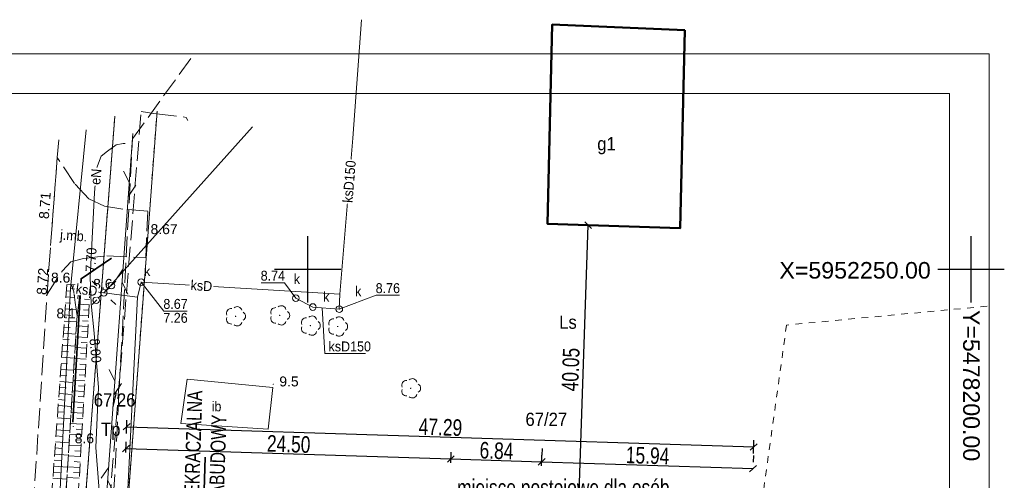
# Model space of a CAD drawing. Extents: x -3 to 10956327, y 0 to 11904415.
# Tile 13 of 14: x 5478128 to 5478202, y 5952234 to 5952269. Entities that reach past the tile are written whole.
import ezdxf
from ezdxf.enums import TextEntityAlignment as Align

# ---------------------------------------------------------------- set-up
doc = ezdxf.new("R2010")
doc.units = 0
doc.header["$LTSCALE"] = 0.5
doc.header["$PDMODE"] = 33
doc.header["$PDSIZE"] = 0.3
for name, pattern in [('1 1', [2, 1, -1]), ('2 1', [3, 2, -1]), ('3 1', [4, 3, -1]), ('EGUG', [2, 1, -1])]:
    doc.linetypes.add(name, pattern=pattern)
doc.layers.get('0').update_dxf_attribs({"color": 251})
doc.layers.get('Defpoints').update_dxf_attribs({"color": 251})
for name, color, linetype, lineweight in [('--linia  zabudowy', 1, 'Continuous', 35), ('--OPISY', 7, 'Continuous', 0), ('--tabelka rysunku', 7, 'Continuous', 0), ('--wymiary', 7, 'Continuous', 0), ('EGB', 251, 'Continuous', 20), ('EGB_O', 251, 'Continuous', 20), ('EGDE', 7, 'Continuous', 20), ('EGDE_O', 7, 'Continuous', 20), ('EGKK_O', 251, 'Continuous', 20), ('EGUG', 251, 'Continuous', 20), ('EGUG_O', 251, 'Continuous', 20), ('OTD', 251, 'Continuous', 20), ('OTD_O', 251, 'Continuous', 20), ('OTK', 251, 'Continuous', 20), ('OTK_O', 251, 'Continuous', 20), ('OTO', 251, 'Continuous', 20), ('OTR', 251, 'Continuous', 20), ('OTRN', 251, 'Continuous', 20), ('OTRN_O', 251, 'Continuous', 18), ('OTRS', 251, 'Continuous', 20), ('OTRS_O', 251, 'Continuous', 18), ('OTZ', 3, 'Continuous', 20), ('SUE', 251, 'Continuous', 20), ('SUE_O', 251, 'Continuous', 20), ('SUK', 251, 'Continuous', 20), ('SUK_O', 251, 'Continuous', 20), ('SUP', 251, 'Continuous', 20), ('SUPS', 251, 'Continuous', 20), ('SUPS_O', 251, 'Continuous', 0), ('SUT', 251, 'Continuous', 20)]:
    doc.layers.add(name, color=color, linetype=linetype, lineweight=lineweight)
doc.layers.add('PARSI', color=7, linetype='Continuous')
doc.layers.add('Wymiarowanie', color=7, linetype='Continuous')
doc.styles.add('1-500', font='arial.ttf', dxfattribs={"width": 0.75, "height": 1.25})
doc.styles.add('BDOT', font='Arial.ttf', dxfattribs={"width": 0.9})
doc.styles.add('EGiB', font='Arial.ttf', dxfattribs={"width": 0.9})
doc.styles.add('GESUT', font='Arial.ttf', dxfattribs={"width": 0.9})
doc.styles.add('MZSK', font='Arial.ttf', dxfattribs={"width": 0.9, "height": 0.75})
doc.linetypes.add('LINIA ZAB2', pattern='A,0.4,[135,RODZLIN.shx,S=0.015,R=0,X=-0.1,Y=0],0.4', length=0.8)
doc.linetypes.add('OTOO', pattern='A,7.5,[30,msgB.shx,S=1.28,R=0,X=0,Y=0],7.5', length=15)
doc.linetypes.add('SUTP', pattern='A,7.5,[50,msgB.shx,S=1,R=0,X=0,Y=0],15,[50,msgB.shx,S=1,R=180,X=0,Y=0],7.5', length=30)
doc.dimstyles.new('1-500', dxfattribs={"dimtxt": 1.25, "dimasz": 0.5, "dimexe": 0.5, "dimexo": 1, "dimgap": 0.09, "dimtad": 1, "dimzin": 0, "dimdsep": 46, "dimtxsty": '1-500', "dimblk": 'OBLIQUE', "dimcen": 0.09, "dimclrt": 256, "dimadec": 0, "dimazin": 0, "dimtfac": 1, "dimtdec": 4, "dimtix": 1, "dimtofl": 0, "dimtmove": 2, "dimatfit": 3, "dimldrblk": 'OBLIQUE', "dimfxl": 0.5, "dimfxlon": 1, "dimtvp": 0.9, "dimtolj": 1, "dimtzin": 0, "dimarcsym": 0})

# ---------------------------------------------------------------- blocks, each defined once
blk = doc.blocks.new('OTZL')
at = {"layer": 'OTZ', "color": 0, "lineweight": 18, "const_width": 0.1}
blk.add_lwpolyline([(-0.05, 0, 1), (0.05, 0, 1)], format="xyb", close=True, dxfattribs=at)
at = {"layer": 'OTZ', "color": 0, "lineweight": 18}
for centre, start, end in [((-0.65, 0.47), 84, 204), ((0.25, 0.76), 12, 132), ((0.8, 0), 300, 60), ((-0.65, -0.47), 156, 276), ((0.25, -0.76), 228, 348)]:
    blk.add_arc(centre, 0.7, start, end, dxfattribs=at)
blk = doc.blocks.new('OTRN')
at = {"layer": 'OTRN', "color": 0, "const_width": 0.09}
blk.add_lwpolyline([(-0.04, 0, 1), (0.04, 0, 1)], format="xyb", close=True, dxfattribs=at)
at = {"layer": 'OTRN_O', "color": 0, "style": 'BDOT'}
blk.add_attdef('RZEDNA', (0.51, 0.52), '', height=1.5, dxfattribs=at)
blk = doc.blocks.new('OTRS')
at = {"layer": 'OTRS', "color": 0, "lineweight": -3, "const_width": 0.09}
blk.add_lwpolyline([(-0.04, 0, 1), (0.04, 0, 1)], format="xyb", close=True, dxfattribs=at)
at = {"layer": 'OTRS_O', "color": 0, "style": 'BDOT'}
blk.add_attdef('RZEDNA', (0.51, 0.52), '', height=1.5, dxfattribs=at)
blk = doc.blocks.new('SUPP')
at = {"color": 0}
blk.add_wipeout([(0.48, 0), (0.46, 0.15), (0.39, 0.28), (0.28, 0.39), (0.15, 0.46), (0, 0.48), (-0.15, 0.46), (-0.28, 0.39), (-0.39, 0.28), (-0.46, 0.15), (-0.48, 0), (-0.46, -0.15), (-0.39, -0.28), (-0.28, -0.39), (-0.15, -0.46), (0, -0.48), (0.15, -0.46), (0.28, -0.39), (0.39, -0.28), (0.46, -0.15)], dxfattribs=at).dxf.layer = 'SUP'
at = {"layer": 'SUP', "color": 0, "lineweight": 18}
blk.add_circle((0, 0), 0.5, dxfattribs=at)
blk = doc.blocks.new('SUKS')
at = {"layer": 'SUK', "color": 0, "lineweight": 18}
blk.add_circle((0, 0), 0.5, dxfattribs=at)
blk = doc.blocks.new('SUEO')
at = {"layer": 'SUE', "color": 0, "lineweight": 18}
blk.add_circle((0, 0), 0.5, dxfattribs=at)
blk = doc.blocks.new('SUE_L')
at = {"layer": 'SUE', "color": 0, "lineweight": 18}
for p, q in [((-1.77, 1.77), (-1.06, 1.06)), ((1.06, 1.06), (1.77, 1.77)), ((-1.77, -1.77), (-1.06, -1.06)), ((1.06, -1.06), (1.77, -1.77))]:
    blk.add_line(p, q, dxfattribs=at)
at = {"layer": 'SUE', "color": 0, "const_width": 0.09}
blk.add_lwpolyline([(-0.04, 0, 1), (0.04, 0, 1)], format="xyb", close=True, dxfattribs=at)
blk = doc.blocks.new('SUPS_A')
at = {"layer": 'SUPS', "color": 0, "const_width": 0.09, "flags": 128}
blk.add_lwpolyline([(-0.04, 0, 1), (0.04, 0, 1)], format="xyb", close=True, dxfattribs=at)
at = {"layer": 'SUPS_O', "color": 0, "style": 'GESUT', "width": 0.9}
blk.add_attdef('RZG', text='', height=1.5, dxfattribs=at).set_placement((3.31, -1.44), align=Align.CENTER)
blk.add_attdef('RZD', text='', height=1.5, dxfattribs=at).set_placement((3.31, -2.04), align=Align.TOP_CENTER)
blk = doc.blocks.new('SUPS_B')
at = {"layer": 'SUPS', "color": 0, "const_width": 0.09, "flags": 128}
blk.add_lwpolyline([(-0.04, 0, 1), (0.04, 0, 1)], format="xyb", close=True, dxfattribs=at)
at = {"layer": 'SUPS_O', "color": 0, "style": 'GESUT', "width": 0.9}
blk.add_attdef('RZEDNA', (1.6, -0.74), '', height=1.5, dxfattribs=at)
blk = doc.blocks.new('SUTP')
at = {"layer": 'SUT', "color": 0, "lineweight": 18}
for p, q in [((-1, 0.27), (0, 2)), ((1, -1.73), (0, 0))]:
    blk.add_line(p, q, dxfattribs=at)
blk = doc.blocks.new('mzsk')
at = {"layer": 'PARSI', "color": 0}
for p, q in [((0, -5), (0, 5)), ((5, 0), (-5, 0))]:
    blk.add_line(p, q, dxfattribs=at)
blk = doc.blocks.new('_Oblique')
at = {"color": 0, "linetype": 'ByBlock', "lineweight": -2}
blk.add_line((-0.5, -0.5), (0.5, 0.5), dxfattribs=at)
blk = doc.blocks.new('*D283')
at = {"layer": '--wymiary', "color": 0, "lineweight": -2}
for p, q in [((5478136.336, 5952237.625), (5478136.368, 5952238.624)), ((5478136.352, 5952238.124), (5478183.613, 5952236.606)), ((5478183.597, 5952236.107), (5478183.629, 5952237.106))]:
    blk.add_line(p, q, dxfattribs=at)
at = {"layer": 'Defpoints', "color": 0}
for p in [(5478183.613, 5952236.606), (5478136.283, 5952235.984), (5478183.544, 5952234.466)]:
    blk.add_point(p, dxfattribs=at)
at = {"layer": '--wymiary', "color": 0, "lineweight": -2, "xscale": 0.5, "yscale": 0.5, "zscale": 0.5}
for p, rotation in [((5478136.352, 5952238.124), 178.1602969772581), ((5478183.613, 5952236.606), 358.160296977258)]:
    blk.add_blockref('_Oblique', p, dxfattribs=dict(at, rotation=rotation))
at = {"layer": '--wymiary', "insert": (5478160.006, 5952238.093), "char_height": 1.25, "attachment_point": 5, "rotation": 358.1603, "style": '1-500'}
blk.add_mtext('\\A1;47.29', dxfattribs=at)
blk = doc.blocks.new('*D305')
at = {"layer": '--wymiary', "color": 0, "lineweight": -2}
for p, q in [((5478136.29, 5952236.186), (5478136.315, 5952236.984)), ((5478136.299, 5952236.484), (5478160.787, 5952235.697)), ((5478160.777, 5952235.399), (5478160.803, 5952236.197))]:
    blk.add_line(p, q, dxfattribs=at)
at = {"layer": 'Defpoints', "color": 0}
for p in [(5478160.787, 5952235.697), (5478136.258, 5952235.186), (5478160.745, 5952234.4)]:
    blk.add_point(p, dxfattribs=at)
at = {"layer": '--wymiary', "color": 0, "lineweight": -2, "xscale": 0.5, "yscale": 0.5, "zscale": 0.5}
for p, rotation in [((5478136.299, 5952236.484), 178.1602969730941), ((5478160.787, 5952235.697), 358.1602969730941)]:
    blk.add_blockref('_Oblique', p, dxfattribs=dict(at, rotation=rotation))
at = {"layer": '--wymiary', "insert": (5478148.566, 5952236.819), "char_height": 1.25, "attachment_point": 5, "rotation": 358.1603, "style": '1-500'}
blk.add_mtext('\\A1;24.50', dxfattribs=at)
blk = doc.blocks.new('*D306')
at = {"layer": '--wymiary', "color": 0, "lineweight": -2}
for p, q in [((5478160.777, 5952235.399), (5478160.803, 5952236.197)), ((5478160.787, 5952235.697), (5478167.627, 5952235.478)), ((5478167.618, 5952235.179), (5478167.643, 5952235.978))]:
    blk.add_line(p, q, dxfattribs=at)
at = {"layer": 'Defpoints', "color": 0}
for p in [(5478167.627, 5952235.478), (5478160.745, 5952234.4), (5478167.585, 5952234.18)]:
    blk.add_point(p, dxfattribs=at)
at = {"layer": '--wymiary', "color": 0, "lineweight": -2, "xscale": 0.5, "yscale": 0.5, "zscale": 0.5}
for p, rotation in [((5478160.787, 5952235.697), 178.1602969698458), ((5478167.627, 5952235.478), 358.1602969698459)]:
    blk.add_blockref('_Oblique', p, dxfattribs=dict(at, rotation=rotation))
at = {"layer": '--wymiary', "insert": (5478164.23, 5952236.315), "char_height": 1.25, "attachment_point": 5, "rotation": 358.1603, "style": '1-500'}
blk.add_mtext('\\A1;6.84', dxfattribs=at)
blk = doc.blocks.new('*D307')
at = {"layer": '--wymiary', "color": 0, "lineweight": -2}
for p, q in [((5478167.659, 5952236.477), (5478167.643, 5952235.978)), ((5478183.592, 5952235.966), (5478183.576, 5952235.466)), ((5478167.627, 5952235.478), (5478183.56, 5952234.966))]:
    blk.add_line(p, q, dxfattribs=at)
at = {"layer": 'Defpoints', "color": 0}
for p in [(5478167.627, 5952235.478), (5478183.56, 5952234.966), (5478183.56, 5952234.966)]:
    blk.add_point(p, dxfattribs=at)
at = {"layer": '--wymiary', "color": 0, "lineweight": -2, "xscale": 0.5, "yscale": 0.5, "zscale": 0.5}
for p, rotation in [((5478167.627, 5952235.478), 178.1602969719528), ((5478183.56, 5952234.966), 358.1602969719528)]:
    blk.add_blockref('_Oblique', p, dxfattribs=dict(at, rotation=rotation))
at = {"layer": '--wymiary', "insert": (5478175.617, 5952235.95), "char_height": 1.25, "attachment_point": 5, "rotation": 358.1603, "style": '1-500'}
blk.add_mtext('\\A1;15.94', dxfattribs=at)
blk = doc.blocks.new('*D439')
at = {"layer": '--wymiary', "color": 0, "lineweight": -2}
for p, q in [((5478169.787, 5952213.309), (5478171.137, 5952253.337)), ((5478170.637, 5952253.353), (5478171.637, 5952253.32)), ((5478169.288, 5952213.326), (5478170.287, 5952213.292))]:
    blk.add_line(p, q, dxfattribs=at)
at = {"layer": 'Defpoints', "color": 0}
for p in [(5478168.07, 5952253.44), (5478171.137, 5952253.337), (5478166.72, 5952213.412)]:
    blk.add_point(p, dxfattribs=at)
at = {"layer": '--wymiary', "color": 0, "lineweight": -2, "xscale": 0.5, "yscale": 0.5, "zscale": 0.5}
for p, rotation in [((5478171.137, 5952253.337), 88.06886521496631), ((5478169.787, 5952213.309), 268.0688652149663)]:
    blk.add_blockref('_Oblique', p, dxfattribs=dict(at, rotation=rotation))
at = {"layer": '--wymiary', "insert": (5478169.821, 5952242.44), "char_height": 1.25, "attachment_point": 5, "rotation": 88.06887, "style": '1-500'}
blk.add_mtext('\\A1;40.05', dxfattribs=at)

msp = doc.modelspace()

# ---------------------------------------------------------------- linework, layer by layer
at = {"layer": '--linia  zabudowy', "linetype": 'LINIA ZAB2', "ltscale": 10}
msp.add_lwpolyline([(5478142.281, 5952235.821), (5478142.121, 5952230.823), (5478141.96, 5952225.826), (5478141.057, 5952197.707)], dxfattribs=at)
at = {"layer": 'EGB', "lineweight": 50}
msp.add_lwpolyline([(5478178.41, 5952268.06), (5478168.43, 5952268.47), (5478168.07, 5952253.44), (5478178.06, 5952253.1)], close=True, dxfattribs=at)
at = {"layer": 'OTD', "lineweight": 18}
msp.add_lwpolyline([(5478140.92, 5952241.71), (5478140.44, 5952238.37), (5478147.03, 5952237.95), (5478147.37, 5952241.09)], close=True, dxfattribs=at)
at = {"layer": 'OTK', "linetype": '3 1', "lineweight": 18}
msp.add_lwpolyline([(5478128.828, 5952171.097), (5478128.63, 5952175.15), (5478128.21, 5952200), (5478128.68, 5952218.43), (5478128.8, 5952220.95), (5478128.95, 5952224.6), (5478129.06, 5952228.05), (5478130.35, 5952248.13), (5478131.12, 5952258.45), (5478131.23, 5952259.771)], dxfattribs=at)
msp.add_lwpolyline([(5478131.12, 5952258.45), (5478130.73, 5952253.3), (5478130.35, 5952248.13), (5478131.52, 5952249.9), (5478132.15, 5952250.57), (5478133.09, 5952250.82), (5478134.87, 5952251.02), (5478137.8, 5952250.88), (5478137.94, 5952254.4), (5478136.07, 5952254.55), (5478134.69, 5952254.76), (5478133.51, 5952255.33), (5478132.43, 5952256.48)], close=True, dxfattribs=at)
at = {"layer": 'OTO', "linetype": 'OTOO', "lineweight": 35}
msp.add_lwpolyline([(5478135.21, 5952250.84), (5478132.92, 5952249.29), (5478132.29, 5952238.47)], dxfattribs=at)
at = {"layer": 'OTR'}
for p, q in [((5478131.817, 5952248.384), (5478132.085, 5952248.365)), ((5478132.325, 5952248.839), (5478132.3, 5952248.493)), ((5478132.737, 5952248.809), (5478132.663, 5952247.768)), ((5478133.602, 5952248.552), (5478133.317, 5952248.568)), ((5478131.784, 5952247.928), (5478132.428, 5952247.881)), ((5478133.578, 5952248.143), (5478132.838, 5952248.185)), ((5478133.555, 5952247.734), (5478133.17, 5952247.756)), ((5478131.718, 5952247.016), (5478132.557, 5952246.955)), ((5478131.751, 5952247.472), (5478132.122, 5952247.445)), ((5478133.531, 5952247.325), (5478132.733, 5952247.371)), ((5478133.508, 5952246.916), (5478133.094, 5952246.94)), ((5478131.652, 5952246.103), (5478132.591, 5952246.036)), ((5478131.685, 5952246.56), (5478132.152, 5952246.526)), ((5478133.484, 5952246.507), (5478132.627, 5952246.556)), ((5478133.461, 5952246.098), (5478133.029, 5952246.123)), ((5478131.619, 5952245.647), (5478132.091, 5952245.613)), ((5478133.438, 5952245.689), (5478132.572, 5952245.739)), ((5478133.414, 5952245.28), (5478132.98, 5952245.305)), ((5478131.553, 5952244.735), (5478132.029, 5952244.701)), ((5478131.586, 5952245.191), (5478132.533, 5952245.123)), ((5478133.391, 5952244.872), (5478132.521, 5952244.921)), ((5478131.487, 5952243.823), (5478131.967, 5952243.788)), ((5478131.52, 5952244.279), (5478132.476, 5952244.21)), ((5478133.344, 5952244.054), (5478132.469, 5952244.104)), ((5478133.367, 5952244.463), (5478132.931, 5952244.488)), ((5478131.454, 5952243.367), (5478132.419, 5952243.297)), ((5478133.297, 5952243.236), (5478132.418, 5952243.286)), ((5478133.32, 5952243.645), (5478132.882, 5952243.67)), ((5478131.388, 5952242.455), (5478132.361, 5952242.384)), ((5478131.421, 5952242.911), (5478131.906, 5952242.876)), ((5478133.25, 5952242.418), (5478132.367, 5952242.469)), ((5478133.274, 5952242.827), (5478132.833, 5952242.852)), ((5478131.356, 5952241.999), (5478131.844, 5952241.963)), ((5478133.203, 5952241.6), (5478132.315, 5952241.651)), ((5478133.227, 5952242.009), (5478132.784, 5952242.035)), ((5478131.29, 5952241.086), (5478131.782, 5952241.051)), ((5478131.323, 5952241.543), (5478132.304, 5952241.472)), ((5478133.156, 5952240.783), (5478132.264, 5952240.834)), ((5478133.18, 5952241.191), (5478132.735, 5952241.217)), ((5478131.224, 5952240.174), (5478131.721, 5952240.138)), ((5478131.257, 5952240.63), (5478132.247, 5952240.559)), ((5478133.133, 5952240.374), (5478132.686, 5952240.399)), ((5478131.191, 5952239.718), (5478132.189, 5952239.646)), ((5478133.11, 5952239.965), (5478132.212, 5952240.016)), ((5478133.086, 5952239.556), (5478132.636, 5952239.582)), ((5478131.125, 5952238.806), (5478132.132, 5952238.733)), ((5478131.158, 5952239.262), (5478131.659, 5952239.226)), ((5478133.063, 5952239.147), (5478132.161, 5952239.199)), ((5478133.039, 5952238.738), (5478132.587, 5952238.764)), ((5478131.059, 5952237.894), (5478132.074, 5952237.82)), ((5478131.092, 5952238.35), (5478131.597, 5952238.313)), ((5478133.016, 5952238.329), (5478132.11, 5952238.381)), ((5478132.992, 5952237.92), (5478132.538, 5952237.946)), ((5478131.026, 5952237.438), (5478131.536, 5952237.401)), ((5478132.969, 5952237.511), (5478132.058, 5952237.564)), ((5478132.946, 5952237.102), (5478132.489, 5952237.129)), ((5478130.96, 5952236.525), (5478131.474, 5952236.488)), ((5478130.993, 5952236.982), (5478132.017, 5952236.908)), ((5478132.922, 5952236.694), (5478132.007, 5952236.746)), ((5478130.927, 5952236.069), (5478131.96, 5952235.995)), ((5478132.875, 5952235.876), (5478131.956, 5952235.928)), ((5478132.899, 5952236.285), (5478132.44, 5952236.311)), ((5478130.861, 5952235.157), (5478131.902, 5952235.082)), ((5478130.894, 5952235.613), (5478131.413, 5952235.576)), ((5478132.828, 5952235.058), (5478131.904, 5952235.111)), ((5478132.852, 5952235.467), (5478132.391, 5952235.493)), ((5478130.795, 5952234.245), (5478131.845, 5952234.169)), ((5478130.828, 5952234.701), (5478131.351, 5952234.663)), ((5478132.782, 5952234.24), (5478131.853, 5952234.293)), ((5478132.805, 5952234.649), (5478132.342, 5952234.676))]:
    msp.add_line(p, q, dxfattribs=at)
at = {"layer": 'OTR', "linetype": '2 1', "lineweight": 18}
for points in [[(5478130.85, 5952226.94), (5478131.12, 5952227.44), (5478131.5, 5952228.68), (5478132.62, 5952246.5), (5478132.37, 5952248.3), (5478132.17, 5952248.85), (5478131.85, 5952248.84), (5478130.27, 5952226.98)], [(5478133.15, 5952248.78), (5478132.85, 5952248.28), (5478132.62, 5952246.5), (5478131.5, 5952228.68), (5478131.59, 5952227.39), (5478131.81, 5952226.86), (5478132.36, 5952226.88), (5478133.61, 5952248.7)], [(5478132.17, 5952248.85), (5478132.37, 5952248.3), (5478132.62, 5952246.5), (5478132.85, 5952248.28), (5478133.15, 5952248.78)]]:
    msp.add_lwpolyline(points, close=True, dxfattribs=at)
at = {"layer": 'SUK', "lineweight": 18}
for points in [[(5478154.06, 5952268.84), (5478153.4, 5952259.91), (5478152.43, 5952248.12)], [(5478152.43, 5952248.12), (5478137.45, 5952249.04), (5478137.17, 5952247.91)], [(5478137.704, 5952171.888), (5478135.32, 5952210.94), (5478137.17, 5952247.91)], [(5478152.43, 5952248.12), (5478152.38, 5952247), (5478150.38, 5952247.16), (5478149.11, 5952247.82)]]:
    msp.add_lwpolyline(points, dxfattribs=at)
at = {"layer": 'SUP', "linetype": '1 1', "lineweight": 18}
msp.add_lwpolyline([(5478134.06, 5952247.67), (5478135.21, 5952248.79)], dxfattribs=at)

# ---------------------------------------------------------------- block references
at = {"layer": 'OTRN'}
ref = msp.add_blockref('OTRN', (5478131.85, 5952248.84), dxfattribs=dict(at, xscale=0.5, yscale=0.5, zscale=0.5, rotation=360))
ref.add_attrib('RZEDNA', '8.6', (5478130.65, 5952249, 8.6), dxfattribs={"layer": 'OTRN_O', "color": 0, "height": 0.75, "style": 'BDOT'})
ref = msp.add_blockref('OTRN', (5478133.61, 5952248.7), dxfattribs=dict(at, xscale=0.5, yscale=0.5, zscale=0.5, rotation=360))
ref.add_attrib('RZEDNA', '8.6', (5478133.83, 5952248.53, 8.6), dxfattribs={"layer": 'OTRN_O', "color": 0, "height": 0.75, "style": 'BDOT'})
ref = msp.add_blockref('OTRN', (5478132.62, 5952246.5), dxfattribs=dict(at, xscale=0.5, yscale=0.5, zscale=0.5, rotation=360))
ref.add_attrib('RZEDNA', '8.1', (5478131.062, 5952246.31, 8.1), dxfattribs={"layer": 'OTRN_O', "color": 0, "height": 0.75, "style": 'BDOT'})
ref = msp.add_blockref('OTRN', (5478147.4, 5952241.33), dxfattribs=dict(at, xscale=0.5, yscale=0.5, zscale=0.5, rotation=360))
ref.add_attrib('RZEDNA', '9.5', (5478147.86, 5952241.17, 9.5), dxfattribs={"layer": 'OTRN_O', "color": 0, "height": 0.75, "style": 'BDOT'})
ref = msp.add_blockref('OTRN', (5478132.33, 5952238.14), dxfattribs=dict(at, xscale=0.5, yscale=0.5, zscale=0.5, rotation=360))
ref.add_attrib('RZEDNA', '8.6', (5478132.44, 5952236.88, 8.6), dxfattribs={"layer": 'OTRN_O', "color": 0, "height": 0.75, "style": 'BDOT'})
at = {"layer": 'OTRS'}
ref = msp.add_blockref('OTRS', (5478130.72, 5952253.5, 8.71), dxfattribs=dict(at, xscale=0.5, yscale=0.5, zscale=0.5))
ref.add_attrib('RZEDNA', '8.71', (5478130.482, 5952253.776, 8.71), dxfattribs={"layer": 'OTRS_O', "color": 0, "height": 0.75, "rotation": 445.69193, "style": 'BDOT'})
at = {"layer": 'OTRS', "xscale": 0.5, "yscale": 0.5, "zscale": 0.5}
msp.add_blockref('OTRS', (5478137.9, 5952252.4, 8.673), dxfattribs=at).add_auto_attribs({'RZEDNA': '8.67'})
at = {"layer": 'OTRS'}
ref = msp.add_blockref('OTRS', (5478130.31, 5952248.05), dxfattribs=dict(at, xscale=0.5, yscale=0.5, zscale=0.5, rotation=360))
ref.add_attrib('RZEDNA', '8.72', (5478130.31, 5952248.05, 8.72), dxfattribs={"layer": 'OTRS_O', "color": 0, "height": 0.75, "rotation": 85.94023, "style": 'BDOT'})
at = {"layer": 'OTZ', "xscale": 0.5, "yscale": 0.5, "zscale": 0.5, "rotation": 360}
for p in [(5478144.56, 5952246.46), (5478147.89, 5952246.53), (5478150.2, 5952245.76), (5478152.26, 5952245.69), (5478157.76, 5952241.03)]:
    msp.add_blockref('OTZL', p, dxfattribs=at)
at = {"layer": 'PARSI', "xscale": 0.5, "yscale": 0.5, "zscale": 0.5}
msp.add_blockref('mzsk', (5478200, 5952250), dxfattribs=at)
at = {"layer": 'SUPS'}
ref = msp.add_blockref('SUPS_B', (5478133.9, 5952245.18), dxfattribs=dict(at, xscale=0.5, yscale=0.5, zscale=0.5, rotation=360))
ref.add_attrib('RZEDNA', '8.00', dxfattribs={"layer": 'SUPS_O', "color": 0, "height": 0.75, "rotation": 274.7516, "style": 'GESUT', "width": 0.9}).set_placement((5478133.93, 5952244.78, 8), align=Align.MIDDLE_LEFT)
at = {"layer": 'SUT', "linetype": 'SUTP', "lineweight": 18, "xscale": 0.5, "yscale": 0.5, "zscale": 0.5}
for p, rotation in [((5478136.558, 5952256.52), 175.8464788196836), ((5478135.472, 5952241.559), 175.8464788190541), ((5478134.929, 5952234.079), 355.8464788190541)]:
    msp.add_blockref('SUTP', p, dxfattribs=dict(at, rotation=rotation))

# ---------------------------------------------------------------- texts
at = {"layer": '--linia  zabudowy', "insert": (5478141.51, 5952258.556), "char_height": 1.5, "width": 59.72916, "attachment_point": 2, "rotation": 88.1603, "style": '1-500'}
msp.add_mtext('\\pxql;{\\H0.75x;NIEPRZEKRACZALNA\\P\\pxql;LINIA  ZABUDOWY}', dxfattribs=at)
at = {"layer": '--OPISY', "insert": (5478161.258, 5952234.158), "char_height": 1.25, "width": 27.21426, "attachment_point": 1, "line_spacing_factor": 0.8, "style": '1-500'}
msp.add_mtext('\\pxsm1,;miejsce postojowe dla osób niepełnosprawnych 3,60 x 5,0 m', dxfattribs=at)
at = {"layer": 'EGB_O', "insert": (5478172.52, 5952259.33), "char_height": 1, "attachment_point": 5, "style": 'EGiB'}
msp.add_mtext('g1', dxfattribs=at)
at = {"layer": 'EGDE_O', "char_height": 1, "attachment_point": 7, "style": 'EGiB'}
for s, insert in [('67/26', (5478133.872, 5952239.634)), ('67/27', (5478166.409, 5952238.173))]:
    msp.add_mtext(s, dxfattribs=dict(at, insert=insert))
at = {"layer": 'EGKK_O', "insert": (5478168.95, 5952246.518), "char_height": 1, "width": 0.32741, "attachment_point": 1, "style": 'EGiB'}
msp.add_mtext('Ls\\P', dxfattribs=at)
at = {"layer": 'EGUG_O', "insert": (5478134.419, 5952237.131), "char_height": 1, "attachment_point": 7, "style": 'EGiB'}
msp.add_mtext('Tp', dxfattribs=at)
at = {"layer": 'OTD_O', "insert": (5478142.76, 5952239.28), "char_height": 0.75, "attachment_point": 7, "style": 'BDOT'}
msp.add_mtext('ib', dxfattribs=at)
at = {"layer": 'OTK_O', "insert": (5478131.299, 5952252.024), "char_height": 0.75, "attachment_point": 7, "rotation": 355.74262, "style": 'BDOT'}
msp.add_mtext('j.mb.', dxfattribs=at)
at = {"layer": 'SUK_O', "char_height": 0.75, "attachment_point": 7, "style": 'GESUT'}
for insert in [(5478137.67, 5952249.49), (5478148.95, 5952248.9), (5478153.57, 5952247.97), (5478151.16, 5952247.56)]:
    msp.add_mtext('k', dxfattribs=dict(at, insert=insert))
at = {"layer": 'Wymiarowanie', "style": 'MZSK'}
msp.add_text('X=5952250.00', height=1.25, dxfattribs=at).set_placement((5478185.548, 5952248.93), align=Align.BOTTOM_LEFT)
msp.add_text('Y=5478200.00', height=1.25, rotation=-90, dxfattribs=at).set_placement((5478200.646, 5952235.526), align=Align.TOP_RIGHT)

# ---------------------------------------------------------------- dimensions: what is measured, and where the dimension line sits
at = {"layer": '--wymiary'}
dim = msp.add_linear_dim(base=(5478171.137, 5952253.337), p1=(5478166.72, 5952213.412), p2=(5478168.07, 5952253.44), angle=88.06887, dimstyle='1-500', override={"dimtxt": 1.25}, dxfattribs=at)
dim.commit()
dim.dimension.update_dxf_attribs({"geometry": '*D439', "text_midpoint": (5478169.821, 5952242.44), "dimtype": 161})
dim = msp.add_aligned_dim(p1=(5478136.283, 5952235.984), p2=(5478183.544, 5952234.466), distance=2.141, dimstyle='1-500', override={"dimtxt": 1.25}, dxfattribs=at)
dim.commit()
dim.dimension.update_dxf_attribs({"geometry": '*D283', "text_midpoint": (5478160.006, 5952238.093)})
for p1, p2, distance, picture, middle in [((5478136.258, 5952235.186), (5478160.745, 5952234.4), 1.299, '*D305', (5478148.566, 5952236.819)), ((5478160.745, 5952234.4), (5478167.585, 5952234.18), 1.299, '*D306', (5478164.23, 5952236.315)), ((5478167.627, 5952235.478), (5478183.56, 5952234.966), 0, '*D307', (5478175.617, 5952235.95))]:
    dim = msp.add_aligned_dim(p1=p1, p2=p2, distance=distance, dimstyle='1-500', dxfattribs=at)
    dim.commit()
    dim.dimension.update_dxf_attribs({"geometry": picture, "text_midpoint": middle})

# ---------------------------------------------------------------- next in the draw order: block references
at = {"layer": 'SUK', "xscale": 0.5, "yscale": 0.5, "zscale": 0.5, "rotation": 360}
for p in [(5478149.11, 5952247.82), (5478150.38, 5952247.16), (5478152.38, 5952247)]:
    msp.add_blockref('SUKS', p, dxfattribs=at)
at = {"layer": 'SUP', "xscale": 0.5, "yscale": 0.5, "zscale": 0.5}
for p in [(5478135.21, 5952248.79), (5478134.06, 5952247.67)]:
    msp.add_blockref('SUPP', p, dxfattribs=at)

# ---------------------------------------------------------------- next in the draw order: texts
at = {"layer": 'SUK_O', "char_height": 0.75, "attachment_point": 4, "style": 'GESUT', "bg_fill": 3, "box_fill_scale": 1.1, "bg_fill_color": 256, "bg_fill_transparency": 0}
for s, insert, rotation in [('ksD150', (5478153, 5952255.03), 85.29623), ('ksD', (5478141.18, 5952248.81), 356.48517)]:
    msp.add_mtext(s, dxfattribs=dict(at, insert=insert, rotation=rotation))
at = {"layer": 'SUK_O', "insert": (5478151.569, 5952243.801), "char_height": 0.75, "attachment_point": 7, "style": 'GESUT', "bg_fill": 3, "box_fill_scale": 1.1, "bg_fill_color": 256, "bg_fill_transparency": 0}
msp.add_mtext('ksD150', dxfattribs=at)

# ---------------------------------------------------------------- next in the draw order: linework, layer by layer
at = {"layer": 'EGUG', "linetype": 'EGUG', "lineweight": 18}
msp.add_lwpolyline([(5478201.197, 5952247.222), (5478186.09, 5952245.8), (5478183.22, 5952225.18), (5478182.42, 5952197.17), (5478135.06, 5952197.9), (5478134.54, 5952169.967)], dxfattribs=at)
at = {"layer": 'SUK', "lineweight": 18}
msp.add_lwpolyline([(5478132.13, 5952248.55), (5478137.17, 5952247.91)], dxfattribs=at)
at = {"layer": 'SUK_O', "linetype": 'Continuous'}
msp.add_lwpolyline([(5478151.08, 5952247.1), (5478151.28, 5952243.66), (5478154.366, 5952243.66)], dxfattribs=at)
at = {"layer": 'SUPS', "linetype": 'Continuous'}
for points in [[(5478149.11, 5952247.82), (5478148.245, 5952248.987), (5478146.495, 5952248.987)], [(5478152.38, 5952247), (5478155.158, 5952248.047), (5478156.911, 5952248.047)]]:
    msp.add_lwpolyline(points, dxfattribs=at)

# ---------------------------------------------------------------- next in the draw order: block references
at = {"layer": 'PARSI', "xscale": 0.5, "yscale": 0.5, "zscale": 0.5}
msp.add_blockref('mzsk', (5478150, 5952250), dxfattribs=at)
at = {"layer": 'SUPS'}
ref = msp.add_blockref('SUPS_A', (5478149.11, 5952247.82), dxfattribs=dict(at, xscale=0.5, yscale=0.5, zscale=0.5, rotation=360))
ref.add_attrib('RZG', '8.74', dxfattribs={"layer": 'SUPS_O', "color": 0, "height": 0.75, "style": 'GESUT', "width": 0.9}).set_placement((5478148.29, 5952249.15, 8.74), align=Align.RIGHT)
ref = msp.add_blockref('SUPS_A', (5478152.38, 5952247), dxfattribs=dict(at, xscale=0.5, yscale=0.5, zscale=0.5, rotation=360))
ref.add_attrib('RZG', '8.76', (5478155.12, 5952248.21, 8.76), dxfattribs={"layer": 'SUPS_O', "color": 0, "height": 0.75, "style": 'GESUT', "width": 0.9})
at = {"layer": 'SUT', "linetype": 'SUTP', "lineweight": 18, "xscale": 0.5, "yscale": 0.5, "zscale": 0.5, "rotation": 355.8464788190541}
msp.add_blockref('SUTP', (5478136.015, 5952249.04), dxfattribs=at)

# ---------------------------------------------------------------- next in the draw order: block references
at = {"layer": 'SUK', "xscale": 0.5, "yscale": 0.5, "zscale": 0.5, "rotation": 360}
msp.add_blockref('SUKS', (5478137.45, 5952249.04), dxfattribs=at)

# ---------------------------------------------------------------- next in the draw order: texts
at = {"layer": 'SUK_O', "insert": (5478132.529, 5952248.546), "char_height": 0.75, "attachment_point": 4, "rotation": 352.76295, "style": 'GESUT', "bg_fill": 3, "box_fill_scale": 1.1, "bg_fill_color": 256, "bg_fill_transparency": 0}
msp.add_mtext('ksD', dxfattribs=at)

# ---------------------------------------------------------------- next in the draw order: linework, layer by layer
at = {"layer": 'SUK', "lineweight": 18}
for points in [[(5478132.13, 5952248.55), (5478133.299, 5952260.535)], [(5478132.942, 5952171.567), (5478132.46, 5952175.59), (5478129.6, 5952199.72), (5478132.13, 5952248.55)]]:
    msp.add_lwpolyline(points, dxfattribs=at)
at = {"layer": 'SUPS', "linetype": 'Continuous'}
msp.add_lwpolyline([(5478137.45, 5952249.04), (5478139.158, 5952246.857), (5478140.91, 5952246.857)], dxfattribs=at)

# ---------------------------------------------------------------- next in the draw order: block references
at = {"layer": 'SUE', "xscale": 0.5, "yscale": 0.5, "zscale": 0.5, "rotation": 360}
msp.add_blockref('SUEO', (5478134.64, 5952248.23), dxfattribs=at)
at = {"layer": 'SUPS'}
ref = msp.add_blockref('SUPS_B', (5478133.6, 5952249.4), dxfattribs=dict(at, xscale=0.5, yscale=0.5, zscale=0.5, rotation=360))
ref.add_attrib('RZEDNA', '7.70', dxfattribs={"layer": 'SUPS_O', "color": 0, "height": 0.75, "rotation": 86.94921, "style": 'GESUT', "width": 0.9}).set_placement((5478133.62, 5952249.81, 7.7), align=Align.MIDDLE_LEFT)
ref = msp.add_blockref('SUPS_A', (5478137.45, 5952249.04), dxfattribs=dict(at, xscale=0.5, yscale=0.5, zscale=0.5, rotation=360))
ref.add_attrib('RZG', '8.67', (5478139.12, 5952247.02, 8.67), dxfattribs={"layer": 'SUPS_O', "color": 0, "height": 0.75, "style": 'GESUT', "width": 0.9})
ref.add_attrib('RZD', '7.26', dxfattribs={"layer": 'SUPS_O', "color": 0, "height": 0.75, "style": 'GESUT', "width": 0.9}).set_placement((5478140.036, 5952246.72, 8.67), align=Align.TOP_CENTER)

# ---------------------------------------------------------------- next in the draw order: linework, layer by layer
at = {"layer": 'SUE', "linetype": '3 1', "lineweight": 18}
msp.add_lwpolyline([(5478116.68, 5952186.92), (5478116.56, 5952196.92), (5478134.56, 5952197.25), (5478134.74, 5952228.28), (5478137.44, 5952261.9), (5478138.39, 5952261.75), (5478138.62, 5952261.73), (5478140.85, 5952261.47), (5478140.97, 5952261.23)], dxfattribs=at)
at = {"layer": 'SUE', "lineweight": 18}
for points in [[(5478134.64, 5952248.23), (5478145.85, 5952260.75)], [(5478120.42, 5952196.88), (5478129.12, 5952196.94), (5478130.66, 5952197.19), (5478132.58, 5952197.2), (5478133.83, 5952197.25), (5478134.36, 5952197.45), (5478134.58, 5952197.99), (5478134.15, 5952206.13), (5478134.62, 5952212.34), (5478134.51, 5952219.92), (5478134.64, 5952225.79), (5478134.43, 5952231.37), (5478134.03, 5952236.57), (5478134.24, 5952241.09), (5478133.9, 5952245.18), (5478133.67, 5952247.41), (5478133.6, 5952249.4), (5478133.94, 5952255.78), (5478134.08, 5952257.6), (5478134.42, 5952258.55), (5478134.92, 5952258.91), (5478135.57, 5952259.4), (5478136.08, 5952259.5), (5478136.24, 5952259.5)]]:
    msp.add_lwpolyline(points, dxfattribs=at)

# ---------------------------------------------------------------- next in the draw order: block references
at = {"layer": 'SUE', "xscale": 0.5, "yscale": 0.5, "zscale": 0.5}
msp.add_blockref('SUE_L', (5478134.64, 5952248.23), dxfattribs=at)

# ---------------------------------------------------------------- next in the draw order: texts
at = {"layer": 'SUE_O', "insert": (5478133.99, 5952256.39), "char_height": 0.75, "attachment_point": 4, "rotation": 85.60104, "style": 'GESUT', "bg_fill": 3, "box_fill_scale": 1.1, "bg_fill_color": 256, "bg_fill_transparency": 0}
msp.add_mtext('eN', dxfattribs=at)

# ---------------------------------------------------------------- next in the draw order: linework, layer by layer
at = {"layer": '--tabelka rysunku', "linetype": 'Continuous'}
for points in [[(5477991.358, 5952117.761), (5478201.358, 5952117.761), (5478201.358, 5952266.261), (5477991.358, 5952266.261)], [(5478003.358, 5952120.761), (5478198.358, 5952120.761), (5478198.358, 5952263.261), (5478003.358, 5952263.261)]]:
    msp.add_lwpolyline(points, close=True, dxfattribs=at)
at = {"layer": 'EGDE', "lineweight": 18}
for points in [[(5478135.459, 5952261.541), (5478132.73, 5952225.97), (5478135.96, 5952225.92), (5478138.642, 5952261.931)], [(5478138.643, 5952261.948), (5478135.96, 5952225.92), (5478183.22, 5952225.18), (5478182.42, 5952197.17), (5478135.06, 5952197.9), (5478134.54, 5952169.916)], [(5478133.87, 5952170.732), (5478132.75, 5952197.94), (5478131.99, 5952216.23), (5478132.73, 5952225.97), (5478135.46, 5952261.562)]]:
    msp.add_lwpolyline(points, dxfattribs=at)
at = {"layer": 'EGUG', "linetype": 'EGUG', "lineweight": 18}
for points in [[(5478133.878, 5952170.536), (5478132.75, 5952197.94), (5478131.99, 5952216.23), (5478132.73, 5952225.97), (5478135.479, 5952261.807)], [(5478134.566, 5952171.322), (5478135.06, 5952197.9), (5478135.96, 5952225.92), (5478138.641, 5952261.913)], [(5478135.458, 5952261.531), (5478132.73, 5952225.97), (5478131.99, 5952216.23), (5478132.75, 5952197.94), (5478133.841, 5952171.424)]]:
    msp.add_lwpolyline(points, dxfattribs=at)
at = {"layer": 'SUT', "linetype": '3 1', "lineweight": 18}
for points in [[(5478133.821, 5952169.105), (5478134, 5952207.05), (5478136.79, 5952259.85), (5478141.44, 5952266.25)], [(5478133.828, 5952170.469), (5478134, 5952207.05), (5478136.79, 5952259.85), (5478141.44, 5952266.25)]]:
    msp.add_lwpolyline(points, dxfattribs=at)
at = {"layer": 'SUT', "linetype": 'Continuous', "lineweight": 18, "flags": 128}
msp.add_lwpolyline([(5478136.83, 5952260.26), (5478132.65, 5952202.7), (5478133.996, 5952170.257)], dxfattribs=at)

doc.saveas('drawing.dxf')
